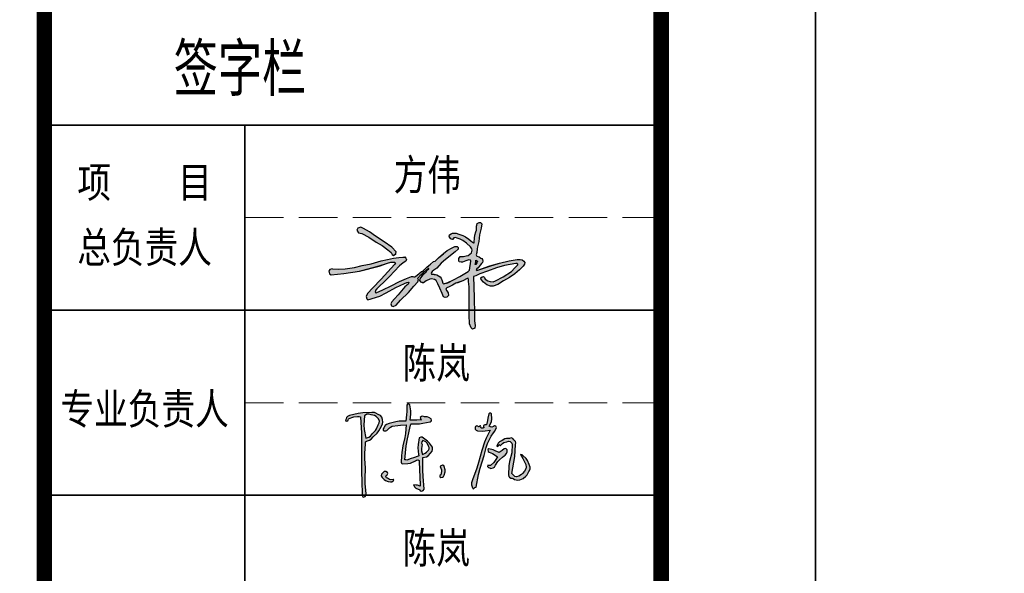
# Model space of a CAD drawing. Extents: x 1109697 to 1467097, y -139975 to 53891.
# Tile 87 of 256: x 1188637 to 1195022, y -54923 to -51333. Entities that reach past the tile are written whole.
import ezdxf
from ezdxf.enums import TextEntityAlignment as Align

# ---------------------------------------------------------------- set-up
doc = ezdxf.new("R2010")
doc.units = 0
doc.header["$LTSCALE"] = 1000
doc.header["$MEASUREMENT"] = 0
doc.linetypes.add('DASH', pattern=[0.35, 0.25, -0.1])
for name, color, linetype in [('A-ANNO-TEXT', 7, 'Continuous'), ('PUB_TEXT', 7, 'Continuous'), ('PUB_TITLE', 4, 'Continuous')]:
    doc.layers.add(name, color=color, linetype=linetype)
doc.layers.add('不打印线', color=254, linetype='DASH', lineweight=0, plot=False)
doc.layers.add('图框', color=4, linetype='Continuous', lineweight=35)
doc.styles.add('-黑体', font='simhei.ttf', dxfattribs={"width": 0.8})

# ---------------------------------------------------------------- blocks, each defined once
blk = doc.blocks.new('陈岚')
h = blk.add_hatch(color=256)
h.paths.add_polyline_path([(-3.976, 1.115), (-3.926, 1.233), (-3.919, 1.31), (-3.948, 1.435), (-3.991, 1.559), (-4.054, 1.625), (-4.177, 1.671), (-4.289, 1.741), (-4.366, 1.759), (-4.497, 1.747), (-4.936, 1.709), (-5.158, 1.666), (-5.58, 1.539), (-5.645, 1.504), (-5.677, 1.483), (-5.733, 1.435), (-5.745, 1.368), (-5.75, 1.335), (-5.761, 1.268), (-5.692, 1.257), (-5.632, 1.297), (-5.615, 1.365), (-5.457, 1.448), (-5.368, 1.477), (-5.191, 1.504), (-5.132, 1.517), (-5.098, 1.517), (-5.039, 1.504), (-4.944, 0.696), (-4.909, 0.289), (-4.865, -0.524), (-4.806, -1.258), (-4.774, -1.625), (-4.705, -2.358), (-4.696, -2.405), (-4.677, -2.431), (-4.636, -2.455), (-4.56, -2.411), (-4.525, -2.361), (-4.511, -2.274), (-4.592, -1.773), (-4.617, -1.518), (-4.636, -1.01), (-4.7, -0.536), (-4.714, -0.294), (-4.705, 0.185), (-4.718, 0.24), (-4.708, 0.281), (-4.67, 0.324), (-4.522, 0.374), (-4.447, 0.431), (-4.358, 0.56), (-4.165, 0.748), (-4.083, 0.868)])
h.paths.add_polyline_path([(-4.848, 1.127), (-4.837, 1.574), (-4.728, 1.649), (-4.639, 1.664), (-4.511, 1.629), (-4.35, 1.61), (-4.263, 1.571), (-4.143, 1.463), (-4.09, 1.352), (-4.09, 1.267), (-4.143, 1.157), (-4.205, 0.968), (-4.259, 0.874), (-4.393, 0.726), (-4.486, 0.589), (-4.56, 0.528), (-4.712, 0.462), (-4.822, 0.896)], flags=16)
h.paths.add_polyline_path([(-2.535, 1.294), (-2.511, 1.314), (-2.469, 1.324), (-2.114, 1.348), (-1.935, 1.379), (-1.593, 1.477), (-1.541, 1.508), (-1.524, 1.569), (-1.552, 1.622), (-1.671, 1.689), (-1.749, 1.707), (-1.885, 1.699), (-1.966, 1.724), (-2.025, 1.714), (-2.093, 1.664), (-2.081, 1.611), (-2.065, 1.583), (-2.024, 1.546), (-2.246, 1.523), (-2.357, 1.512), (-2.58, 1.49), (-2.557, 1.793), (-2.569, 1.951), (-2.635, 2.248), (-2.684, 2.285), (-2.751, 2.276), (-2.788, 2.227), (-2.769, 1.911), (-2.769, 1.751), (-2.788, 1.435), (-3.119, 1.408), (-3.286, 1.373), (-3.601, 1.268), (-3.728, 1.211), (-3.79, 1.154), (-3.858, 1.032), (-3.885, 0.982), (-3.871, 0.924), (-3.823, 0.893), (-3.741, 0.891), (-3.689, 0.914), (-3.635, 0.976), (-3.571, 1.054), (-3.532, 1.088), (-3.448, 1.143), (-3.175, 1.2), (-3.037, 1.223), (-2.76, 1.254), (-2.766, 0.83), (-2.786, 0.617), (-2.858, 0.199), (-2.884, -0.123), (-2.889, -0.285), (-2.885, -0.607), (-2.879, -0.646), (-2.855, -0.67), (-2.816, -0.677), (-2.557, -0.658), (-2.422, -0.62), (-2.191, -0.503), (-2.139, -0.451), (-2.078, -0.439), (-2.01, -0.468), (-1.956, -0.974), (-1.931, -1.226), (-1.885, -1.732), (-2.008, -1.695), (-2.076, -1.686), (-2.205, -1.691), (-2.138, -1.794), (-2.082, -1.84), (-1.968, -1.885), (-1.916, -1.891), (-1.885, -1.91), (-1.857, -1.955), (-1.777, -1.964), (-1.717, -1.934), (-1.677, -1.864), (-1.764, -1.248), (-1.795, -0.937), (-1.83, -0.315), (-1.664, -0.264), (-1.58, -0.204), (-1.475, -0.065), (-1.402, 0.039), (-1.38, 0.113), (-1.385, 0.24), (-1.554, 0.423), (-1.651, 0.505), (-1.857, 0.643), (-1.932, 0.686), (-1.993, 0.69), (-2.073, 0.657), (-2.11, 0.326), (-2.108, 0.154), (-2.066, -0.177), (-2.041, -0.199), (-2.044, -0.242), (-2.073, -0.26), (-2.292, -0.349), (-2.402, -0.393), (-2.621, -0.482), (-2.66, -0.482), (-2.68, -0.482), (-2.719, -0.482), (-2.692, 0.215), (-2.659, 0.565), (-2.552, 1.254)])
h.paths.add_polyline_path([(-1.941, 0.469), (-1.885, 0.532), (-1.743, 0.469), (-1.674, 0.408), (-1.593, 0.275), (-1.552, 0.205), (-1.548, 0.148), (-1.579, 0.073), (-1.677, -0.035), (-1.735, -0.084), (-1.857, -0.163), (-1.919, 0.023), (-1.932, 0.129), (-1.913, 0.324), (-1.95, 0.399)], flags=16)
h.paths.add_polyline_path([(-3.594, -1.302), (-3.537, -1.275), (-3.514, -1.213), (-3.538, -1.156), (-3.618, -1.115), (-3.694, -1.124), (-3.761, -1.184), (-3.823, -1.259), (-3.83, -1.342), (-3.781, -1.427), (-3.674, -1.52), (-3.606, -1.557), (-3.469, -1.594), (-3.363, -1.615), (-3.29, -1.598), (-3.205, -1.531), (-3.196, -1.51), (-3.21, -1.486), (-3.233, -1.482), (-3.342, -1.511), (-3.418, -1.498), (-3.51, -1.434), (-3.571, -1.418), (-3.606, -1.363)], flags=17)
h.paths.add_polyline_path([(-0.696, -0.847), (-0.753, -0.691), (-0.773, -0.641), (-0.846, -0.625), (-0.885, -0.663), (-0.913, -0.652), (-0.946, -0.674), (-0.947, -0.704), (-0.883, -0.854), (-0.872, -0.947), (-0.899, -1.107), (-0.941, -1.144), (-0.937, -1.214), (-0.892, -1.246), (-0.81, -1.223), (-0.766, -1.185), (-0.732, -1.107), (-0.691, -0.946)])
h.paths.add_polyline_path([(1.706, 1.407), (1.664, 1.458), (1.608, 1.473), (1.546, 1.449), (1.473, 1.41), (1.414, 1.408), (1.338, 1.442), (1.432, 1.67), (1.451, 1.808), (1.421, 2.053), (1.383, 2.097), (1.309, 2.094), (1.275, 2.046), (1.254, 1.828), (1.239, 1.72), (1.199, 1.504), (1.141, 1.498), (1.112, 1.489), (1.06, 1.463), (1.06, 1.422), (1.067, 1.4), (1.088, 1.365), (1.028, 1.325), (0.964, 1.328), (0.907, 1.372), (0.92, 1.398), (0.901, 1.433), (0.872, 1.435), (0.859, 1.4), (0.813, 1.386), (0.782, 1.407), (0.721, 1.417), (0.672, 1.393), (0.643, 1.338), (0.663, 1.255), (0.704, 1.209), (0.782, 1.178), (1.028, 1.18), (1.153, 1.194), (1.393, 1.247), (1.226, 0.851), (1.158, 0.644), (1.053, 0.226), (0.931, -0.374), (0.858, -0.672), (0.685, -1.26), (0.643, -1.41), (0.648, -1.504), (0.706, -1.649), (0.722, -1.669), (0.732, -1.678), (0.754, -1.691), (0.799, -1.65), (0.825, -1.633), (0.879, -1.607), (0.96, -0.968), (1.021, -0.649), (1.178, -0.024), (1.253, 0.381), (1.313, 0.582), (1.47, 0.963), (1.58, 1.131), (1.628, 1.222)])
h.paths.add_polyline_path([(2.216, 0.069), (2.283, 0.157), (2.298, 0.228), (2.301, 0.265), (2.296, 0.337), (2.247, 0.376), (2.205, 0.386), (2.144, 0.372), (2.055, 0.292), (2.01, 0.251), (1.921, 0.171), (1.717, 0.254), (1.61, 0.286), (1.393, 0.33), (1.348, 0.281), (1.362, 0.196), (1.421, 0.164), (1.595, 0.099), (1.679, 0.058), (1.838, -0.038), (1.738, -0.234), (1.675, -0.328), (1.532, -0.496), (1.477, -0.494), (1.449, -0.491), (1.393, -0.482), (1.384, -0.547), (1.426, -0.604), (1.491, -0.614), (1.516, -0.623), (1.528, -0.627), (1.553, -0.635), (1.664, -0.607), (1.725, -0.557), (1.775, -0.454), (1.88, -0.274), (1.944, -0.188), (2.088, -0.038), (2.176, 0.029)])
h.paths.add_polyline_path([(2.602, 0.844), (2.54, 0.912), (2.466, 0.93), (2.38, 0.9), (2.23, 0.897), (2.147, 0.869), (2.026, 0.782), (1.898, 0.701), (1.84, 0.638), (1.769, 0.504), (1.783, 0.474), (1.828, 0.466), (1.852, 0.49), (1.841, 0.524), (1.872, 0.563), (1.907, 0.56), (1.911, 0.538), (1.935, 0.523), (1.956, 0.532), (2.054, 0.636), (2.12, 0.679), (2.255, 0.726), (2.346, 0.761), (2.416, 0.753), (2.498, 0.699), (2.505, 0.668), (2.513, 0.653), (2.533, 0.629), (2.533, 0.457), (2.533, 0.371), (2.533, 0.199), (2.446, -0.233), (2.429, -0.459), (2.449, -0.899), (2.463, -0.973), (2.494, -1.015), (2.56, -1.052), (2.641, -1.054), (2.685, -1.066), (2.755, -1.107), (2.924, -1.123), (3.021, -1.103), (3.172, -1.024), (3.309, -0.916), (3.368, -0.838), (3.436, -0.677), (3.488, -0.548), (3.485, -0.453), (3.422, -0.329), (3.336, -0.129), (3.261, -0.032), (3.088, 0.101), (3.049, 0.128), (3.024, 0.137), (2.977, 0.143), (3.094, -0.046), (3.153, -0.14), (3.269, -0.329), (3.295, -0.464), (3.285, -0.546), (3.227, -0.67), (3.13, -0.78), (3.076, -0.832), (2.963, -0.927), (2.848, -0.963), (2.765, -0.951), (2.665, -0.885), (2.639, -0.858), (2.627, -0.844), (2.602, -0.816), (2.672, -0.252), (2.69, 0.033), (2.692, 0.601), (2.702, 0.705), (2.677, 0.772)])
for p, q in [((-2.751, 2.276), (-2.788, 2.227)), ((-2.788, 2.227), (-2.769, 1.911)), ((-2.684, 2.285), (-2.751, 2.276)), ((-2.635, 2.248), (-2.684, 2.285)), ((-2.569, 1.951), (-2.635, 2.248)), ((-2.557, 1.793), (-2.569, 1.951)), ((1.275, 2.046), (1.254, 1.828)), ((1.309, 2.094), (1.275, 2.046)), ((1.383, 2.097), (1.309, 2.094)), ((1.421, 2.053), (1.383, 2.097)), ((1.451, 1.808), (1.421, 2.053)), ((-5.677, 1.483), (-5.733, 1.435)), ((-5.645, 1.504), (-5.677, 1.483)), ((-5.58, 1.539), (-5.645, 1.504)), ((-5.158, 1.666), (-5.58, 1.539)), ((-5.457, 1.448), (-5.368, 1.477)), ((-5.368, 1.477), (-5.191, 1.504)), ((-5.191, 1.504), (-5.132, 1.517)), ((-4.936, 1.709), (-5.158, 1.666)), ((-5.132, 1.517), (-5.098, 1.517)), ((-5.098, 1.517), (-5.039, 1.504)), ((-5.039, 1.504), (-4.944, 0.696)), ((-4.497, 1.747), (-4.936, 1.709)), ((-4.837, 1.574), (-4.848, 1.127)), ((-4.728, 1.649), (-4.837, 1.574)), ((-4.639, 1.664), (-4.728, 1.649)), ((-4.511, 1.629), (-4.639, 1.664)), ((-4.35, 1.61), (-4.511, 1.629)), ((-4.366, 1.759), (-4.497, 1.747)), ((-4.289, 1.741), (-4.366, 1.759)), ((-4.263, 1.571), (-4.35, 1.61)), ((-4.177, 1.671), (-4.289, 1.741)), ((-4.143, 1.463), (-4.263, 1.571)), ((-4.054, 1.625), (-4.177, 1.671)), ((-4.09, 1.352), (-4.143, 1.463)), ((-3.991, 1.559), (-4.054, 1.625)), ((-3.948, 1.435), (-3.991, 1.559)), ((-2.769, 1.751), (-2.788, 1.435)), ((-2.769, 1.911), (-2.769, 1.751)), ((-2.58, 1.49), (-2.557, 1.793)), ((-2.357, 1.512), (-2.58, 1.49)), ((-2.246, 1.523), (-2.357, 1.512)), ((-2.024, 1.546), (-2.246, 1.523)), ((-2.025, 1.714), (-2.093, 1.664)), ((-2.093, 1.664), (-2.081, 1.611)), ((-2.081, 1.611), (-2.065, 1.583)), ((-2.065, 1.583), (-2.024, 1.546)), ((-1.966, 1.724), (-2.025, 1.714)), ((-1.885, 1.699), (-1.966, 1.724)), ((-1.935, 1.379), (-1.593, 1.477)), ((-1.749, 1.707), (-1.885, 1.699)), ((-1.671, 1.689), (-1.749, 1.707)), ((-1.552, 1.622), (-1.671, 1.689)), ((-1.593, 1.477), (-1.541, 1.508)), ((-1.524, 1.569), (-1.552, 1.622)), ((-1.541, 1.508), (-1.524, 1.569)), ((1.112, 1.489), (1.06, 1.463)), ((1.06, 1.463), (1.06, 1.422)), ((1.141, 1.498), (1.112, 1.489)), ((1.199, 1.504), (1.141, 1.498)), ((1.239, 1.72), (1.199, 1.504)), ((1.254, 1.828), (1.239, 1.72)), ((1.338, 1.442), (1.432, 1.67)), ((1.432, 1.67), (1.451, 1.808)), ((1.608, 1.473), (1.546, 1.449)), ((1.664, 1.458), (1.608, 1.473)), ((-5.75, 1.335), (-5.761, 1.268)), ((-5.761, 1.268), (-5.692, 1.257)), ((-5.745, 1.368), (-5.75, 1.335)), ((-5.733, 1.435), (-5.745, 1.368)), ((-5.692, 1.257), (-5.632, 1.297)), ((-5.632, 1.297), (-5.615, 1.365)), ((-5.615, 1.365), (-5.457, 1.448)), ((-4.848, 1.127), (-4.822, 0.896)), ((-4.205, 0.968), (-4.143, 1.157)), ((-4.143, 1.157), (-4.09, 1.267)), ((-4.09, 1.267), (-4.09, 1.352)), ((-4.083, 0.868), (-3.976, 1.115)), ((-3.976, 1.115), (-3.926, 1.233)), ((-3.919, 1.31), (-3.948, 1.435)), ((-3.926, 1.233), (-3.919, 1.31)), ((-3.858, 1.032), (-3.885, 0.982)), ((-3.885, 0.982), (-3.871, 0.924)), ((-3.79, 1.154), (-3.858, 1.032)), ((-3.728, 1.211), (-3.79, 1.154)), ((-3.601, 1.268), (-3.728, 1.211)), ((-3.689, 0.914), (-3.635, 0.976)), ((-3.635, 0.976), (-3.571, 1.054)), ((-3.286, 1.373), (-3.601, 1.268)), ((-3.571, 1.054), (-3.532, 1.088)), ((-3.532, 1.088), (-3.448, 1.143)), ((-3.448, 1.143), (-3.175, 1.2)), ((-3.119, 1.408), (-3.286, 1.373)), ((-3.175, 1.2), (-3.037, 1.223)), ((-2.788, 1.435), (-3.119, 1.408)), ((-3.037, 1.223), (-2.76, 1.254)), ((-2.76, 1.254), (-2.766, 0.83)), ((-2.659, 0.565), (-2.552, 1.254)), ((-2.552, 1.254), (-2.535, 1.294)), ((-2.535, 1.294), (-2.511, 1.314)), ((-2.511, 1.314), (-2.469, 1.324)), ((-2.469, 1.324), (-2.114, 1.348)), ((-2.114, 1.348), (-1.935, 1.379)), ((0.672, 1.393), (0.643, 1.338)), ((0.643, 1.338), (0.663, 1.255)), ((0.663, 1.255), (0.704, 1.209)), ((0.721, 1.417), (0.672, 1.393)), ((0.704, 1.209), (0.782, 1.178)), ((0.782, 1.407), (0.721, 1.417)), ((0.813, 1.386), (0.782, 1.407)), ((0.782, 1.178), (1.028, 1.18)), ((0.859, 1.4), (0.813, 1.386)), ((0.872, 1.435), (0.859, 1.4)), ((0.901, 1.433), (0.872, 1.435)), ((0.92, 1.398), (0.901, 1.433)), ((0.907, 1.372), (0.92, 1.398)), ((0.964, 1.328), (0.907, 1.372)), ((1.028, 1.325), (0.964, 1.328)), ((1.088, 1.365), (1.028, 1.325)), ((1.028, 1.18), (1.153, 1.194)), ((1.06, 1.422), (1.067, 1.4)), ((1.067, 1.4), (1.088, 1.365)), ((1.153, 1.194), (1.393, 1.247)), ((1.393, 1.247), (1.226, 0.851)), ((1.414, 1.408), (1.338, 1.442)), ((1.473, 1.41), (1.414, 1.408)), ((1.47, 0.963), (1.58, 1.131)), ((1.546, 1.449), (1.473, 1.41)), ((1.58, 1.131), (1.628, 1.222)), ((1.628, 1.222), (1.706, 1.407)), ((1.706, 1.407), (1.664, 1.458)), ((-4.944, 0.696), (-4.909, 0.289)), ((-4.822, 0.896), (-4.712, 0.462)), ((-4.712, 0.462), (-4.56, 0.528)), ((-4.56, 0.528), (-4.486, 0.589)), ((-4.486, 0.589), (-4.393, 0.726)), ((-4.447, 0.431), (-4.358, 0.56)), ((-4.393, 0.726), (-4.259, 0.874)), ((-4.358, 0.56), (-4.165, 0.748)), ((-4.259, 0.874), (-4.205, 0.968)), ((-4.165, 0.748), (-4.083, 0.868)), ((-3.871, 0.924), (-3.823, 0.893)), ((-3.823, 0.893), (-3.741, 0.891)), ((-3.741, 0.891), (-3.689, 0.914)), ((-2.786, 0.617), (-2.858, 0.199)), ((-2.766, 0.83), (-2.786, 0.617)), ((-2.692, 0.215), (-2.659, 0.565)), ((-2.073, 0.657), (-2.11, 0.326)), ((-1.993, 0.69), (-2.073, 0.657)), ((-1.932, 0.686), (-1.993, 0.69)), ((-1.885, 0.532), (-1.941, 0.469)), ((-1.857, 0.643), (-1.932, 0.686)), ((-1.743, 0.469), (-1.885, 0.532)), ((-1.651, 0.505), (-1.857, 0.643)), ((-1.554, 0.423), (-1.651, 0.505)), ((1.158, 0.644), (1.053, 0.226)), ((1.226, 0.851), (1.158, 0.644)), ((1.253, 0.381), (1.313, 0.582)), ((1.313, 0.582), (1.47, 0.963)), ((1.84, 0.638), (1.769, 0.504)), ((1.769, 0.504), (1.783, 0.474)), ((1.828, 0.466), (1.852, 0.49)), ((1.898, 0.701), (1.84, 0.638)), ((1.841, 0.524), (1.872, 0.563)), ((1.852, 0.49), (1.841, 0.524)), ((1.872, 0.563), (1.907, 0.56)), ((2.026, 0.782), (1.898, 0.701)), ((1.907, 0.56), (1.911, 0.538)), ((1.911, 0.538), (1.935, 0.523)), ((1.935, 0.523), (1.956, 0.532)), ((1.956, 0.532), (2.054, 0.636)), ((2.147, 0.869), (2.026, 0.782)), ((2.054, 0.636), (2.12, 0.679)), ((2.12, 0.679), (2.255, 0.726)), ((2.23, 0.897), (2.147, 0.869)), ((2.38, 0.9), (2.23, 0.897)), ((2.255, 0.726), (2.346, 0.761)), ((2.346, 0.761), (2.416, 0.753)), ((2.466, 0.93), (2.38, 0.9)), ((2.416, 0.753), (2.498, 0.699)), ((2.54, 0.912), (2.466, 0.93)), ((2.498, 0.699), (2.505, 0.668)), ((2.505, 0.668), (2.513, 0.653)), ((2.513, 0.653), (2.533, 0.629)), ((2.533, 0.629), (2.533, 0.457)), ((2.602, 0.844), (2.54, 0.912)), ((2.677, 0.772), (2.602, 0.844)), ((2.702, 0.705), (2.677, 0.772)), ((2.69, 0.033), (2.692, 0.601)), ((2.692, 0.601), (2.702, 0.705)), ((-4.909, 0.289), (-4.865, -0.524)), ((-4.718, 0.24), (-4.708, 0.281)), ((-4.705, 0.185), (-4.718, 0.24)), ((-4.714, -0.294), (-4.705, 0.185)), ((-4.708, 0.281), (-4.67, 0.324)), ((-4.67, 0.324), (-4.522, 0.374)), ((-4.522, 0.374), (-4.447, 0.431)), ((-2.858, 0.199), (-2.884, -0.123)), ((-2.719, -0.482), (-2.692, 0.215)), ((-2.11, 0.326), (-2.108, 0.154)), ((-2.108, 0.154), (-2.066, -0.177)), ((-1.941, 0.469), (-1.95, 0.399)), ((-1.95, 0.399), (-1.913, 0.324)), ((-1.913, 0.324), (-1.932, 0.129)), ((-1.932, 0.129), (-1.919, 0.023)), ((-1.919, 0.023), (-1.857, -0.163)), ((-1.674, 0.408), (-1.743, 0.469)), ((-1.677, -0.035), (-1.579, 0.073)), ((-1.593, 0.275), (-1.674, 0.408)), ((-1.552, 0.205), (-1.593, 0.275)), ((-1.579, 0.073), (-1.548, 0.148)), ((-1.385, 0.24), (-1.554, 0.423)), ((-1.548, 0.148), (-1.552, 0.205)), ((-1.475, -0.065), (-1.402, 0.039)), ((-1.402, 0.039), (-1.38, 0.113)), ((-1.38, 0.113), (-1.385, 0.24)), ((1.053, 0.226), (0.931, -0.374)), ((1.178, -0.024), (1.253, 0.381)), ((1.393, 0.33), (1.348, 0.281)), ((1.348, 0.281), (1.362, 0.196)), ((1.362, 0.196), (1.421, 0.164)), ((1.61, 0.286), (1.393, 0.33)), ((1.421, 0.164), (1.595, 0.099)), ((1.595, 0.099), (1.679, 0.058)), ((1.717, 0.254), (1.61, 0.286)), ((1.679, 0.058), (1.838, -0.038)), ((1.921, 0.171), (1.717, 0.254)), ((1.783, 0.474), (1.828, 0.466)), ((2.01, 0.251), (1.921, 0.171)), ((2.055, 0.292), (2.01, 0.251)), ((2.144, 0.372), (2.055, 0.292)), ((2.088, -0.038), (2.176, 0.029)), ((2.205, 0.386), (2.144, 0.372)), ((2.176, 0.029), (2.216, 0.069)), ((2.247, 0.376), (2.205, 0.386)), ((2.216, 0.069), (2.283, 0.157)), ((2.296, 0.337), (2.247, 0.376)), ((2.283, 0.157), (2.298, 0.228)), ((2.301, 0.265), (2.296, 0.337)), ((2.298, 0.228), (2.301, 0.265)), ((2.533, 0.199), (2.446, -0.233)), ((2.533, 0.457), (2.533, 0.371)), ((2.533, 0.371), (2.533, 0.199)), ((2.672, -0.252), (2.69, 0.033)), ((3.024, 0.137), (2.977, 0.143)), ((2.977, 0.143), (3.094, -0.046)), ((3.049, 0.128), (3.024, 0.137)), ((3.088, 0.101), (3.049, 0.128)), ((3.261, -0.032), (3.088, 0.101)), ((-4.7, -0.536), (-4.714, -0.294)), ((-2.884, -0.123), (-2.889, -0.285)), ((-2.889, -0.285), (-2.885, -0.607)), ((-2.68, -0.482), (-2.719, -0.482)), ((-2.66, -0.482), (-2.68, -0.482)), ((-2.621, -0.482), (-2.66, -0.482)), ((-2.402, -0.393), (-2.621, -0.482)), ((-2.292, -0.349), (-2.402, -0.393)), ((-2.073, -0.26), (-2.292, -0.349)), ((-2.191, -0.503), (-2.139, -0.451)), ((-2.139, -0.451), (-2.078, -0.439)), ((-2.078, -0.439), (-2.01, -0.468)), ((-2.044, -0.242), (-2.073, -0.26)), ((-2.066, -0.177), (-2.041, -0.199)), ((-2.041, -0.199), (-2.044, -0.242)), ((-2.01, -0.468), (-1.956, -0.974)), ((-1.857, -0.163), (-1.735, -0.084)), ((-1.83, -0.315), (-1.664, -0.264)), ((-1.795, -0.937), (-1.83, -0.315)), ((-1.735, -0.084), (-1.677, -0.035)), ((-1.664, -0.264), (-1.58, -0.204)), ((-1.58, -0.204), (-1.475, -0.065)), ((0.931, -0.374), (0.858, -0.672)), ((1.021, -0.649), (1.178, -0.024)), ((1.393, -0.482), (1.384, -0.547)), ((1.449, -0.491), (1.393, -0.482)), ((1.675, -0.328), (1.532, -0.496)), ((1.738, -0.234), (1.675, -0.328)), ((1.725, -0.557), (1.775, -0.454)), ((1.838, -0.038), (1.738, -0.234)), ((1.775, -0.454), (1.88, -0.274)), ((1.88, -0.274), (1.944, -0.188)), ((1.944, -0.188), (2.088, -0.038)), ((2.446, -0.233), (2.429, -0.459)), ((2.429, -0.459), (2.449, -0.899)), ((2.602, -0.816), (2.672, -0.252)), ((3.094, -0.046), (3.153, -0.14)), ((3.153, -0.14), (3.269, -0.329)), ((3.336, -0.129), (3.261, -0.032)), ((3.269, -0.329), (3.295, -0.464)), ((3.295, -0.464), (3.285, -0.546)), ((3.422, -0.329), (3.336, -0.129)), ((3.485, -0.453), (3.422, -0.329)), ((3.488, -0.548), (3.485, -0.453)), ((-4.865, -0.524), (-4.806, -1.258)), ((-4.636, -1.01), (-4.7, -0.536)), ((-2.885, -0.607), (-2.879, -0.646)), ((-2.879, -0.646), (-2.855, -0.67)), ((-2.855, -0.67), (-2.816, -0.677)), ((-2.816, -0.677), (-2.557, -0.658)), ((-2.557, -0.658), (-2.422, -0.62)), ((-2.422, -0.62), (-2.191, -0.503)), ((-1.764, -1.248), (-1.795, -0.937)), ((-0.946, -0.674), (-0.947, -0.704)), ((-0.947, -0.704), (-0.883, -0.854)), ((-0.913, -0.652), (-0.946, -0.674)), ((-0.885, -0.663), (-0.913, -0.652)), ((-0.872, -0.947), (-0.899, -1.107)), ((-0.846, -0.625), (-0.885, -0.663)), ((-0.883, -0.854), (-0.872, -0.947)), ((-0.773, -0.641), (-0.846, -0.625)), ((-0.753, -0.691), (-0.773, -0.641)), ((-0.696, -0.847), (-0.753, -0.691)), ((-0.732, -1.107), (-0.691, -0.946)), ((-0.691, -0.946), (-0.696, -0.847)), ((0.858, -0.672), (0.685, -1.26)), ((0.879, -1.607), (0.96, -0.968)), ((0.96, -0.968), (1.021, -0.649)), ((1.384, -0.547), (1.426, -0.604)), ((1.426, -0.604), (1.491, -0.614)), ((1.477, -0.494), (1.449, -0.491)), ((1.532, -0.496), (1.477, -0.494)), ((1.491, -0.614), (1.516, -0.623)), ((1.516, -0.623), (1.528, -0.627)), ((1.528, -0.627), (1.553, -0.635)), ((1.553, -0.635), (1.664, -0.607)), ((1.664, -0.607), (1.725, -0.557)), ((2.449, -0.899), (2.463, -0.973)), ((2.627, -0.844), (2.602, -0.816)), ((2.639, -0.858), (2.627, -0.844)), ((2.665, -0.885), (2.639, -0.858)), ((2.765, -0.951), (2.665, -0.885)), ((2.848, -0.963), (2.765, -0.951)), ((2.963, -0.927), (2.848, -0.963)), ((3.076, -0.832), (2.963, -0.927)), ((3.13, -0.78), (3.076, -0.832)), ((3.227, -0.67), (3.13, -0.78)), ((3.172, -1.024), (3.309, -0.916)), ((3.285, -0.546), (3.227, -0.67)), ((3.309, -0.916), (3.368, -0.838)), ((3.368, -0.838), (3.436, -0.677)), ((3.436, -0.677), (3.488, -0.548)), ((-4.806, -1.258), (-4.774, -1.625)), ((-4.617, -1.518), (-4.636, -1.01)), ((-3.823, -1.259), (-3.83, -1.342)), ((-3.83, -1.342), (-3.781, -1.427)), ((-3.761, -1.184), (-3.823, -1.259)), ((-3.781, -1.427), (-3.674, -1.52)), ((-3.694, -1.124), (-3.761, -1.184)), ((-3.618, -1.115), (-3.694, -1.124)), ((-3.538, -1.156), (-3.618, -1.115)), ((-3.606, -1.363), (-3.594, -1.302)), ((-3.571, -1.418), (-3.606, -1.363)), ((-3.594, -1.302), (-3.537, -1.275)), ((-3.51, -1.434), (-3.571, -1.418)), ((-3.514, -1.213), (-3.538, -1.156)), ((-3.537, -1.275), (-3.514, -1.213)), ((-3.418, -1.498), (-3.51, -1.434)), ((-1.956, -0.974), (-1.931, -1.226)), ((-1.931, -1.226), (-1.885, -1.732)), ((-1.677, -1.864), (-1.764, -1.248)), ((-0.899, -1.107), (-0.941, -1.144)), ((-0.941, -1.144), (-0.937, -1.214)), ((-0.937, -1.214), (-0.892, -1.246)), ((-0.892, -1.246), (-0.81, -1.223)), ((-0.81, -1.223), (-0.766, -1.185)), ((-0.766, -1.185), (-0.732, -1.107)), ((0.685, -1.26), (0.643, -1.41)), ((0.643, -1.41), (0.648, -1.504)), ((2.463, -0.973), (2.494, -1.015)), ((2.494, -1.015), (2.56, -1.052)), ((2.56, -1.052), (2.641, -1.054)), ((2.641, -1.054), (2.685, -1.066)), ((2.685, -1.066), (2.755, -1.107)), ((2.755, -1.107), (2.924, -1.123)), ((2.924, -1.123), (3.021, -1.103)), ((3.021, -1.103), (3.172, -1.024)), ((-4.774, -1.625), (-4.705, -2.358)), ((-4.592, -1.773), (-4.617, -1.518)), ((-4.511, -2.274), (-4.592, -1.773)), ((-3.674, -1.52), (-3.606, -1.557)), ((-3.606, -1.557), (-3.469, -1.594)), ((-3.469, -1.594), (-3.363, -1.615)), ((-3.342, -1.511), (-3.418, -1.498)), ((-3.363, -1.615), (-3.29, -1.598)), ((-3.233, -1.482), (-3.342, -1.511)), ((-3.29, -1.598), (-3.205, -1.531)), ((-3.21, -1.486), (-3.233, -1.482)), ((-3.196, -1.51), (-3.21, -1.486)), ((-3.205, -1.531), (-3.196, -1.51)), ((-2.076, -1.686), (-2.205, -1.691)), ((-2.205, -1.691), (-2.138, -1.794)), ((-2.138, -1.794), (-2.082, -1.84)), ((-2.082, -1.84), (-1.968, -1.885)), ((-2.008, -1.695), (-2.076, -1.686)), ((-1.885, -1.732), (-2.008, -1.695)), ((-1.968, -1.885), (-1.916, -1.891)), ((-1.916, -1.891), (-1.885, -1.91)), ((-1.885, -1.91), (-1.857, -1.955)), ((-1.777, -1.964), (-1.717, -1.934)), ((-1.717, -1.934), (-1.677, -1.864)), ((0.648, -1.504), (0.706, -1.649)), ((0.706, -1.649), (0.722, -1.669)), ((0.722, -1.669), (0.732, -1.678)), ((0.732, -1.678), (0.754, -1.691)), ((0.754, -1.691), (0.799, -1.65)), ((0.799, -1.65), (0.825, -1.633)), ((0.825, -1.633), (0.879, -1.607)), ((-4.705, -2.358), (-4.696, -2.405)), ((-4.696, -2.405), (-4.677, -2.431)), ((-4.677, -2.431), (-4.636, -2.455)), ((-4.636, -2.455), (-4.56, -2.411)), ((-4.56, -2.411), (-4.525, -2.361)), ((-4.525, -2.361), (-4.511, -2.274)), ((-1.857, -1.955), (-1.777, -1.964))]:
    blk.add_line(p, q)
blk = doc.blocks.new('A$C3A5648CE')
h = blk.add_hatch(color=256)
h.paths.add_polyline_path([(2173, 1518), (2137, 1531), (2106, 1542), (2064, 1554), (2004, 1559), (1979, 1548), (1957, 1529), (1950, 1510), (1954, 1489), (1974, 1463), (1986, 1457), (2003, 1455), (2024, 1478), (2050, 1484), (2080, 1476), (2127, 1459), (2172, 1438), (2232, 1396), (2293, 1337), (2318, 1303), (2321, 1283), (2310, 1237), (2258, 1194), (2223, 1188), (2180, 1178), (2165, 1180), (2129, 1180), (2104, 1146), (2104, 1112), (2113, 1094), (2145, 1086), (2166, 1088), (2218, 1107), (2269, 1124), (2295, 1119), (2302, 1103), (2278, 957), (2258, 937), (2176, 885), (2120, 856), (2018, 800), (1927, 754), (1859, 737), (1846, 745), (1836, 785), (1820, 825), (1802, 850), (1751, 880), (1706, 889), (1663, 894), (1655, 908), (1676, 935), (1700, 958), (1750, 987), (1818, 1071), (1890, 1128), (2047, 1256), (2093, 1295), (2093, 1324), (2079, 1338), (2041, 1342), (1996, 1319), (1919, 1273), (1858, 1224), (1774, 1155), (1723, 1102), (1696, 1095), (1646, 1056), (1622, 1030), (1585, 1003), (1540, 955), (1520, 935), (1499, 936), (1455, 899), (1410, 858), (1390, 847), (1375, 848), (1360, 852), (1341, 855), (1258, 819), (1143, 774), (1010, 704), (874, 639), (765, 591), (752, 602), (762, 635), (811, 688), (907, 779), (980, 854), (1062, 939), (1144, 1025), (1204, 1076), (1247, 1103), (1256, 1130), (1247, 1152), (1231, 1170), (1199, 1169), (1135, 1163), (1047, 1149), (948, 1131), (846, 1108), (682, 1059), (541, 1032), (414, 1000), (261, 979), (148, 975), (58, 980), (16, 968), (0, 938), (11, 896), (38, 880), (240, 900), (493, 938), (816, 1024), (950, 1071), (1005, 1085), (1061, 1086), (1077, 1075), (1063, 1048), (849, 810), (708, 665), (633, 584), (610, 544), (605, 528), (614, 493), (633, 475), (823, 535), (929, 588), (1084, 673), (1223, 738), (1265, 756), (1294, 763), (1285, 727), (1232, 685), (1178, 619), (1120, 559), (1065, 492), (1019, 444), (1002, 409), (1017, 379), (1044, 368), (1091, 387), (1162, 470), (1288, 596), (1377, 695), (1441, 767), (1450, 807), (1436, 820), (1497, 887), (1535, 920), (1581, 963), (1611, 981), (1621, 984), (1618, 972), (1598, 961), (1576, 930), (1538, 898), (1513, 862), (1478, 818), (1471, 787), (1493, 760), (1515, 754), (1535, 752), (1576, 785), (1637, 811), (1665, 818), (1710, 807), (1739, 790), (1766, 733), (1796, 664), (1835, 576), (1858, 525), (1886, 513), (1914, 518), (1940, 546), (1933, 589), (1912, 623), (1897, 645), (1901, 661), (1911, 668), (1948, 687), (2002, 712), (2055, 747), (2088, 754), (2171, 784), (2243, 824), (2258, 825), (2263, 802), (2262, 774), (2271, 685), (2271, 503), (2276, 228), (2279, 84), (2307, 20), (2330, 0), (2364, 17), (2370, 57), (2360, 135), (2359, 241), (2353, 512), (2343, 853), (2381, 867), (2447, 896), (2573, 940), (2715, 995), (2848, 1034), (3029, 1063), (3052, 1062), (3062, 1056), (3061, 1041), (3016, 993), (2959, 936), (2826, 849), (2701, 784), (2663, 767), (2614, 771), (2574, 783), (2534, 812), (2524, 838), (2507, 853), (2482, 850), (2465, 830), (2470, 806), (2505, 764), (2559, 718), (2620, 695), (2661, 695), (2737, 725), (2832, 785), (2930, 839), (3013, 895), (3092, 962), (3149, 1020), (3169, 1055), (3175, 1082), (3162, 1105), (3130, 1126), (3101, 1132), (3052, 1131), (2921, 1109), (2766, 1070), (2606, 1024), (2397, 950), (2389, 962), (2398, 976), (2417, 995), (2450, 1038), (2474, 1064), (2489, 1083), (2496, 1105), (2490, 1127), (2478, 1144), (2465, 1153), (2435, 1175), (2396, 1186), (2386, 1207), (2400, 1241), (2405, 1303), (2407, 1334), (2432, 1420), (2441, 1532), (2467, 1637), (2479, 1706), (2459, 1728), (2436, 1730), (2405, 1712), (2395, 1662), (2391, 1605), (2381, 1576), (2367, 1524), (2360, 1473), (2356, 1409), (2350, 1396), (2341, 1398), (2325, 1411), (2300, 1431), (2268, 1460), (2213, 1499)])
h.paths.add_polyline_path([(2384, 1120), (2410, 1102), (2399, 1074), (2384, 1049), (2372, 1046), (2374, 1062), (2383, 1095), (2384, 1106)], flags=16)
h.paths.add_polyline_path([(1020, 1328), (897, 1415), (753, 1506), (656, 1576), (559, 1632), (515, 1654), (468, 1635), (453, 1607), (480, 1563), (532, 1550), (646, 1491), (764, 1410), (863, 1355), (955, 1287), (1011, 1242), (1024, 1213), (1049, 1196), (1086, 1224), (1088, 1256)], flags=17)
for points in [[(58, 980), (148, 975), (261, 979), (414, 1000), (541, 1032), (682, 1059), (846, 1108), (948, 1131), (1047, 1149), (1135, 1163), (1199, 1169), (1231, 1170), (1247, 1152), (1256, 1130), (1247, 1103), (1204, 1076), (1144, 1025), (1062, 939), (980, 854), (907, 779), (811, 688), (762, 635), (752, 602), (765, 591), (874, 639), (1010, 704), (1143, 774), (1258, 819), (1341, 855), (1360, 852), (1375, 848), (1390, 847), (1410, 858), (1455, 899), (1499, 936), (1520, 935), (1540, 955), (1585, 1003), (1622, 1030), (1646, 1056), (1696, 1095), (1723, 1102), (1774, 1155), (1858, 1224), (1919, 1273), (1996, 1319), (2041, 1342), (2079, 1338), (2093, 1324), (2093, 1295), (2047, 1256), (1890, 1128), (1818, 1071), (1750, 987), (1700, 958), (1676, 935), (1655, 908), (1663, 894), (1706, 889), (1751, 880), (1802, 850), (1820, 825), (1836, 785), (1846, 745), (1859, 737), (1927, 754), (2018, 800), (2120, 856), (2176, 885), (2258, 937), (2278, 957), (2302, 1103), (2295, 1119), (2269, 1124), (2218, 1107), (2166, 1088), (2145, 1086), (2113, 1094), (2104, 1112), (2104, 1146), (2129, 1180), (2165, 1180), (2180, 1178), (2223, 1188), (2258, 1194), (2310, 1237), (2321, 1283), (2318, 1303), (2293, 1337), (2232, 1396), (2172, 1438), (2127, 1459), (2080, 1476), (2050, 1484), (2024, 1478), (2003, 1455), (1986, 1457), (1974, 1463), (1954, 1489), (1950, 1510), (1957, 1529), (1979, 1548), (2004, 1559), (2064, 1554), (2106, 1542), (2137, 1531), (2173, 1518), (2213, 1499), (2268, 1460), (2300, 1431), (2325, 1411), (2341, 1398), (2350, 1396), (2356, 1409), (2360, 1473), (2367, 1524), (2381, 1576), (2391, 1605), (2395, 1662), (2405, 1712), (2436, 1730), (2459, 1728), (2479, 1706), (2467, 1637), (2441, 1532), (2432, 1420), (2407, 1334), (2405, 1303), (2400, 1241), (2386, 1207), (2396, 1186), (2435, 1175), (2465, 1153), (2478, 1144), (2490, 1127), (2496, 1105), (2489, 1083), (2474, 1064), (2450, 1038), (2417, 995), (2398, 976), (2389, 962), (2397, 950), (2606, 1024), (2766, 1070), (2921, 1109), (3052, 1131), (3101, 1132), (3130, 1126), (3162, 1105), (3175, 1082), (3169, 1055), (3149, 1020), (3092, 962), (3013, 895), (2930, 839), (2832, 785), (2737, 725), (2661, 695), (2620, 695), (2559, 718), (2505, 764), (2470, 806), (2465, 830), (2482, 850), (2507, 853), (2524, 838), (2534, 812), (2574, 783), (2614, 771), (2663, 767), (2701, 784), (2826, 849), (2959, 936), (3016, 993), (3061, 1041), (3062, 1056), (3052, 1062), (3029, 1063), (2848, 1034), (2715, 995), (2573, 940), (2447, 896), (2381, 867), (2343, 853), (2353, 512), (2359, 241), (2360, 135), (2370, 57), (2364, 17), (2330, 0), (2307, 20), (2279, 84), (2276, 228), (2271, 503), (2271, 685), (2262, 774), (2263, 802), (2258, 825), (2243, 824), (2171, 784), (2088, 754), (2055, 747), (2002, 712), (1948, 687), (1911, 668), (1901, 661), (1897, 645), (1912, 623), (1933, 589), (1940, 546), (1914, 518), (1886, 513), (1858, 525), (1835, 576), (1796, 664), (1766, 733), (1739, 790), (1710, 807), (1665, 818), (1637, 811), (1576, 785), (1535, 752), (1515, 754), (1493, 760), (1471, 787), (1478, 818), (1513, 862), (1538, 898), (1576, 930), (1598, 961), (1618, 972), (1621, 984), (1611, 981)], [(2384, 1120), (2410, 1102), (2399, 1074), (2384, 1049), (2372, 1046), (2374, 1062), (2383, 1095), (2384, 1106), (2384, 1120)], [(58, 980), (16, 968), (0, 938), (11, 896), (38, 880), (240, 900), (493, 938), (816, 1024), (950, 1071), (1005, 1085), (1061, 1086), (1077, 1075), (1063, 1048), (849, 810), (708, 665), (633, 584), (610, 544), (605, 528), (614, 493), (633, 475), (823, 535), (929, 588), (1084, 673), (1223, 738), (1265, 756), (1294, 763), (1285, 727), (1232, 685), (1178, 619), (1120, 559), (1065, 492), (1019, 444), (1002, 409), (1017, 379), (1044, 368), (1091, 387), (1162, 470), (1288, 596), (1377, 695), (1441, 767), (1450, 807), (1436, 820), (1497, 887), (1535, 920), (1581, 963), (1611, 981)]]:
    blk.add_lwpolyline(points)
blk.add_lwpolyline([(515, 1654), (468, 1635), (453, 1607), (480, 1563), (532, 1550), (646, 1491), (764, 1410), (863, 1355), (955, 1287), (1011, 1242), (1024, 1213), (1049, 1196), (1086, 1224), (1088, 1256), (1020, 1328), (897, 1415), (753, 1506), (656, 1576), (559, 1632)], close=True)
blk = doc.blocks.new('图签01')
at = {"layer": '不打印线', "linetype": 'DASH'}
for p, q in [((1795183, 103264.5), (1797883, 103264.5)), ((1795183, 102064.5), (1797883, 102064.5))]:
    blk.add_line(p, q, dxfattribs=at)
at = {"layer": '图框', "linetype": 'Continuous'}
for p, q in [((1793883, 103864.5), (1797883, 103864.5)), ((1795183, 97864.5), (1795183, 103864.5)), ((1793883, 102664.5), (1797883, 102664.5)), ((1793883, 101464.5), (1797883, 101464.5))]:
    blk.add_line(p, q, dxfattribs=at)
at = {"xscale": 0.3999999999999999, "yscale": 0.3999999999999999, "zscale": 0.3999999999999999}
blk.add_blockref('A$C3A5648CE', (1795728.4, 102541.4), dxfattribs=at)
at = {"layer": 'A-ANNO-TEXT', "xscale": 131.2199999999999, "yscale": 131.2199999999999, "zscale": 131.2199999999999, "rotation": 356.3976698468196}
blk.add_blockref('陈岚', (1796580.4, 101734.1, 1526.9), dxfattribs=at)
at = {"layer": '图框', "style": '-黑体'}
for s, height, width, p in [('签字栏', 300, 0.7, (1794721.8, 104086.7)), ('方伟', 200, 0.8, (1796147.7, 103442.8, 1526.9)), ('陈岚', 200, 0.8, (1796205.9, 102222.2, 1526.9)), ('陈岚', 200, 0.8, (1796205.9, 101022.2, 1526.9))]:
    blk.add_text(s, height=height, dxfattribs=dict(at, width=width)).set_placement(p)
at = {"layer": '图框', "style": '-黑体', "width": 0.8}
for s, p in [('项    目', (1794533, 103393.9)), ('总负责人', (1794533, 102972)), ('专业负责人', (1794533, 101923.9))]:
    blk.add_text(s, height=200, dxfattribs=at).set_placement(p, align=Align.CENTER)

msp = doc.modelspace()

# ---------------------------------------------------------------- linework, layer by layer
at = {"layer": 'PUB_TITLE'}
for points in [[(1109697, -74118.9), (1193797, -74118.9), (1193797, -14718.9), (1109697, -14718.9)], [(1193797, -74118.9), (1277897, -74118.9), (1277897, -14718.9), (1193797, -14718.9)]]:
    msp.add_lwpolyline(points, close=True, dxfattribs=at)
at = {"layer": 'PUB_TITLE', "const_width": 100}
msp.add_lwpolyline([(1112197, -73118.9), (1192797, -73118.9), (1192797, -15718.9), (1112197, -15718.9)], close=True, dxfattribs=at)
msp.add_lwpolyline([(1188797, -15718.9), (1188797, -73118.9)], dxfattribs=at)

# ---------------------------------------------------------------- block references
at = {"xscale": 0.3999999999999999, "yscale": 0.3999999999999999, "zscale": 0.3999999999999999}
msp.add_blockref('A$C3A5648CE', (1190642.4, -53340), dxfattribs=at)
at = {"layer": 'A-ANNO-TEXT', "xscale": 131.2199999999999, "yscale": 131.2199999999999, "zscale": 131.2199999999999, "rotation": 356.3976698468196}
msp.add_blockref('陈岚', (1191494.4, -54147.2, 1526.9), dxfattribs=at)
at = {"layer": 'PUB_TEXT'}
msp.add_blockref('图签01', (-605086, -155881.3), dxfattribs=at)

# ---------------------------------------------------------------- texts
at = {"layer": '图框', "style": '-黑体', "width": 0.8}
for s, p in [('方伟', (1191061.7, -52438.6, 1526.9)), ('陈岚', (1191119.9, -53659.2, 1526.9)), ('陈岚', (1191119.9, -54859.2, 1526.9))]:
    msp.add_text(s, height=200, dxfattribs=at).set_placement(p)

doc.saveas('drawing.dxf')
